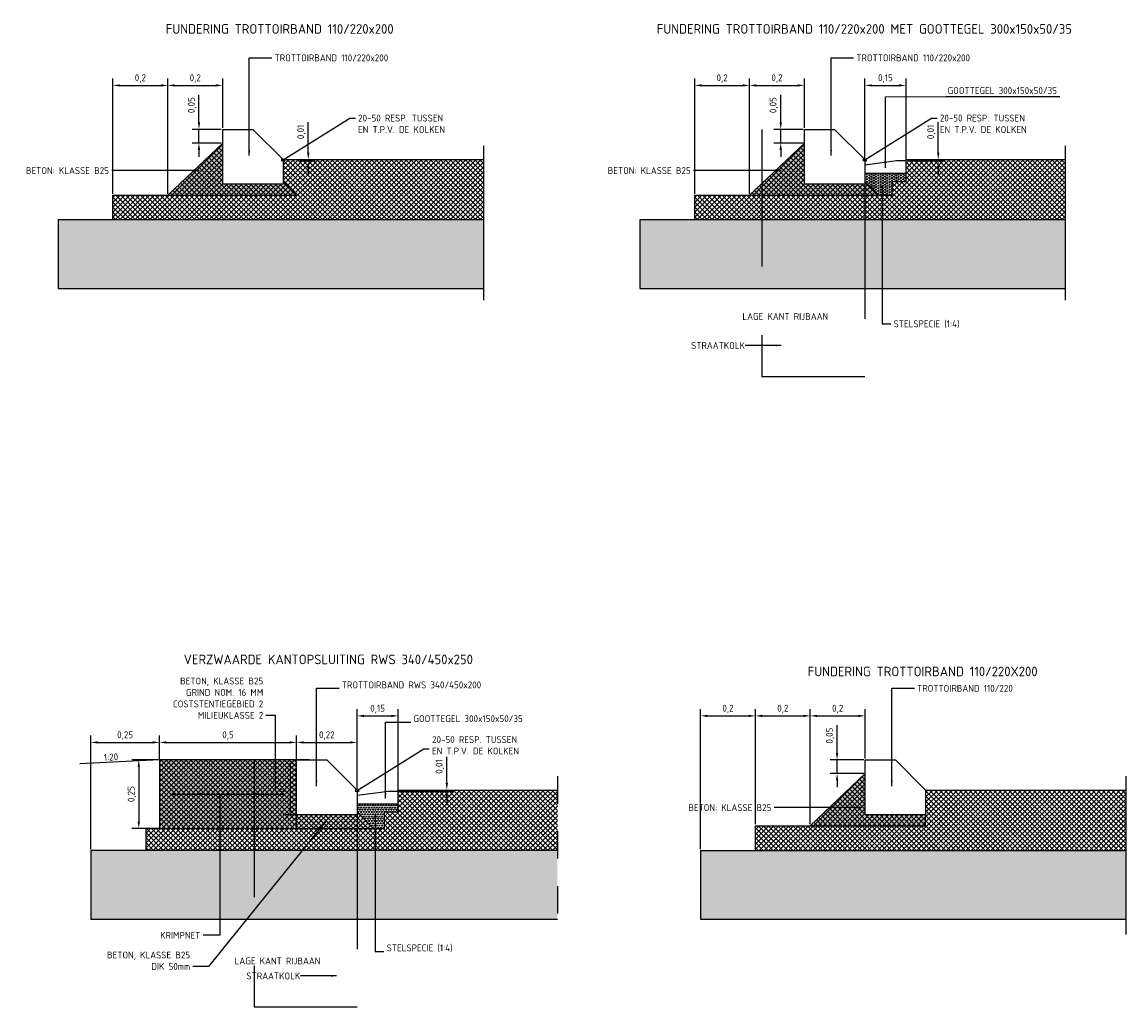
# Model space of a CAD drawing. Header units: metres. Extents: x 116.5 to 132.5, y 154.9 to 158.6.
# Tile 1 of 3: x 116.5 to 120.6, y 155 to 158.6. Entities that reach past the tile are written whole.
import ezdxf
from ezdxf.enums import TextEntityAlignment as Align

# ---------------------------------------------------------------- set-up
doc = ezdxf.new("R2010")
doc.units = ezdxf.units.M
doc.linetypes.add('PROFIEL', pattern=[3.9, 3, -0.3, 0.3, -0.3])
doc.linetypes.add('STIPPELFIJN', pattern=[0.375, 0.25, -0.125])
for name, color, linetype in [('PROVXREF', 7, 'Continuous'), ('WEG-NW-ARCERING18', 253, 'Continuous'), ('WEG-NW-DETAILS18', 7, 'Continuous'), ('WEG-NW-DETAILS35', 7, 'Continuous'), ('WEG-NW-DETAILS50', 7, 'Continuous'), ('WEG-NW-WERKGRENS', 10, 'PROFIEL'), ('WEG-XX-BEMATING25', 7, 'Continuous'), ('WEG-XX-BETOND', 7, 'Continuous'), ('WEG-XX-TEKST25', 7, 'Continuous')]:
    doc.layers.add(name, color=color, linetype=linetype)
doc.layers.add('X-XX-AL-T25', color=7, linetype='Continuous', lineweight=25)
doc.layers.add('X-XX-AL-T35', color=7, linetype='Continuous', lineweight=35)
doc.styles.add('DIMENSIE', font='provutr.shx')
doc.styles.add('NLCS-ISO', font='NLCS-ISO.ttf')
doc.styles.add('NLCS-ISO-ANNOTATIEF-T25', font='NLCS-ISO.ttf', dxfattribs={"height": 2.5})
doc.styles.add('NLCS-ISO-ANNOTATIEF-T35', font='NLCS-ISO.ttf', dxfattribs={"height": 3.5})
doc.dimstyles.new('NLCS-ISO', dxfattribs={"dimscale": 0.1, "dimtxt": 2.5, "dimasz": 2.5, "dimexe": 1.25, "dimexo": 0.25, "dimgap": 0.25, "dimtad": 1, "dimtxsty": 'NLCS-ISO', "dimcen": 2.5, "dimadec": 0, "dimazin": 0, "dimtfac": 1, "dimtmove": 0, "dimatfit": 3, "dimfxl": 0, "dimarcsym": 0})
doc.dimstyles.new('WVV10', dxfattribs={"dimscale": 0.02, "dimtxt": 1.25, "dimasz": 1, "dimexe": 0, "dimexo": 2, "dimgap": 0.5, "dimtad": 1, "dimzin": 0, "dimdsep": 46, "dimtxsty": 'DIMENSIE', "dimcen": 0, "dimdle": 1.25, "dimclrd": 256, "dimclre": 256, "dimclrt": 256, "dimaunit": 2, "dimadec": 0, "dimazin": 0, "dimtfac": 1, "dimtix": 1, "dimtmove": 2, "dimatfit": 3, "dimfxl": 0, "dimtolj": 1, "dimtzin": 0, "dimarcsym": 0})
pattern_1 = [(0, (119.59846, 149.1011123), (0.0015875, 0.003175), [0, -0.003175])]
pattern_2 = [(45, (109.06895, 12.309215), (-0.0089802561, 0.0089802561), []), (135, (109.06895, 12.309215), (-0.0089802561, -0.0089802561), [])]
pattern_3 = [(45, (123.639875, 150.468364), (-0.008980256, 0.008980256), []), (135, (123.639875, 150.468364), (-0.008980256, -0.008980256), [])]

# ---------------------------------------------------------------- blocks, each defined once
blk = doc.blocks.new('*D12')
at = {"color": 0, "lineweight": -2}
for p, q in [((119.876, 158.1299), (119.876, 158.2412)), ((119.7634, 158.1049), (119.901, 158.1049)), ((119.876, 158.0999), (119.876, 158.1049)), ((119.7634, 158.0999), (119.901, 158.0999)), ((119.876, 158.0749), (119.876, 158.0499))]:
    blk.add_line(p, q, dxfattribs=at)
at = {"color": 0}
for points in [[(119.8718, 158.1299), (119.8802, 158.1299), (119.876, 158.1049)], [(119.8718, 158.0749), (119.8802, 158.0749), (119.876, 158.0999)]]:
    blk.add_solid(points, dxfattribs=at)
at = {"layer": 'DEFPOINTS', "color": 0}
for p in [(119.7584, 158.1049, 2.2), (119.7584, 158.0999, 2.2), (119.876, 158.0999)]:
    blk.add_point(p, dxfattribs=at)
at = {"color": 0, "insert": (119.851, 158.2056), "char_height": 0.025, "attachment_point": 5, "rotation": 90, "style": 'NLCS-ISO'}
blk.add_mtext('0,01', dxfattribs=at)
blk = doc.blocks.new('*D13')
at = {"color": 0, "lineweight": -2}
for p, q in [((119.3019, 158.2399), (119.3019, 158.3412)), ((119.3834, 158.2149), (119.2769, 158.2149)), ((119.3019, 158.1649), (119.3019, 158.2149)), ((119.3834, 158.1649), (119.2769, 158.1649)), ((119.3019, 158.1399), (119.3019, 158.1149))]:
    blk.add_line(p, q, dxfattribs=at)
at = {"color": 0}
for points in [[(119.2978, 158.2399), (119.3061, 158.2399), (119.3019, 158.2149)], [(119.2978, 158.1399), (119.3061, 158.1399), (119.3019, 158.1649)]]:
    blk.add_solid(points, dxfattribs=at)
at = {"layer": 'DEFPOINTS', "color": 0}
for p in [(119.3019, 158.2149), (119.3884, 158.2149), (119.3884, 158.1649, 4.4)]:
    blk.add_point(p, dxfattribs=at)
at = {"color": 0, "insert": (119.2769, 158.3031), "char_height": 0.025, "attachment_point": 5, "rotation": 90, "style": 'NLCS-ISO'}
blk.add_mtext('0,05', dxfattribs=at)
blk = doc.blocks.new('*D14')
at = {"color": 0, "lineweight": -2}
for p, q in [((119.6084, 158.1049), (119.6084, 158.3999)), ((119.7584, 158.1049), (119.7584, 158.3999)), ((119.6334, 158.3749), (119.7334, 158.3749))]:
    blk.add_line(p, q, dxfattribs=at)
at = {"color": 0}
for points in [[(119.6334, 158.3791), (119.6334, 158.3708), (119.6084, 158.3749)], [(119.7334, 158.3791), (119.7334, 158.3708), (119.7584, 158.3749)]]:
    blk.add_solid(points, dxfattribs=at)
at = {"layer": 'DEFPOINTS', "color": 0}
for p in [(119.7584, 158.3749), (119.6084, 158.0999, 2.2), (119.7584, 158.0999, 2.2)]:
    blk.add_point(p, dxfattribs=at)
at = {"color": 0, "insert": (119.6834, 158.3999), "char_height": 0.025, "attachment_point": 5, "style": 'NLCS-ISO'}
blk.add_mtext('0,15', dxfattribs=at)
blk = doc.blocks.new('*D4')
at = {"color": 0, "lineweight": -2}
for p, q in [((118.9884, 157.9799), (118.9884, 158.3999)), ((119.1884, 157.9799), (119.1884, 158.3999)), ((119.0134, 158.3749), (119.1634, 158.3749))]:
    blk.add_line(p, q, dxfattribs=at)
at = {"color": 0}
for points in [[(119.0134, 158.3791), (119.0134, 158.3708), (118.9884, 158.3749)], [(119.1634, 158.3791), (119.1634, 158.3708), (119.1884, 158.3749)]]:
    blk.add_solid(points, dxfattribs=at)
at = {"layer": 'DEFPOINTS', "color": 0}
for p in [(119.1884, 158.3749), (118.9884, 157.9749), (119.1884, 157.9749)]:
    blk.add_point(p, dxfattribs=at)
at = {"color": 0, "insert": (119.0884, 158.3999), "char_height": 0.025, "attachment_point": 5, "style": 'NLCS-ISO'}
blk.add_mtext('0,2', dxfattribs=at)
blk = doc.blocks.new('*D5')
at = {"color": 0, "lineweight": -2}
for p, q in [((119.1884, 157.9799), (119.1884, 158.3999)), ((119.3884, 158.2199), (119.3884, 158.3999)), ((119.2134, 158.3749), (119.3634, 158.3749))]:
    blk.add_line(p, q, dxfattribs=at)
at = {"color": 0}
for points in [[(119.2134, 158.3791), (119.2134, 158.3708), (119.1884, 158.3749)], [(119.3634, 158.3791), (119.3634, 158.3708), (119.3884, 158.3749)]]:
    blk.add_solid(points, dxfattribs=at)
at = {"layer": 'DEFPOINTS', "color": 0}
for p in [(119.3884, 158.3749), (119.3884, 158.2149), (119.1884, 157.9749)]:
    blk.add_point(p, dxfattribs=at)
at = {"color": 0, "insert": (119.2884, 158.3999), "char_height": 0.025, "attachment_point": 5, "style": 'NLCS-ISO'}
blk.add_mtext('0,2', dxfattribs=at)
blk = doc.blocks.new('*D8')
at = {"color": 0, "lineweight": -2}
for p, q in [((117.5805, 158.1299), (117.5805, 158.2412)), ((117.5502, 158.1049), (117.6055, 158.1049)), ((117.5805, 158.0999), (117.5805, 158.1049)), ((117.5502, 158.0999), (117.6055, 158.0999)), ((117.5805, 158.0749), (117.5805, 158.0499))]:
    blk.add_line(p, q, dxfattribs=at)
at = {"color": 0}
for points in [[(117.5763, 158.1299), (117.5847, 158.1299), (117.5805, 158.1049)], [(117.5763, 158.0749), (117.5847, 158.0749), (117.5805, 158.0999)]]:
    blk.add_solid(points, dxfattribs=at)
at = {"layer": 'DEFPOINTS', "color": 0}
for p in [(117.5452, 158.1049, 2.2), (117.5452, 158.0999, 2.2), (117.5805, 158.0999)]:
    blk.add_point(p, dxfattribs=at)
at = {"color": 0, "insert": (117.5555, 158.2056), "char_height": 0.025, "attachment_point": 5, "rotation": 90, "style": 'NLCS-ISO'}
blk.add_mtext('0,01', dxfattribs=at)
blk = doc.blocks.new('*D9')
at = {"color": 0, "lineweight": -2}
for p, q in [((117.1822, 158.2399), (117.1822, 158.3412)), ((117.2637, 158.2149), (117.1572, 158.2149)), ((117.1822, 158.1649), (117.1822, 158.2149)), ((117.2637, 158.1649), (117.1572, 158.1649)), ((117.1822, 158.1399), (117.1822, 158.1149))]:
    blk.add_line(p, q, dxfattribs=at)
at = {"color": 0}
for points in [[(117.1781, 158.2399), (117.1864, 158.2399), (117.1822, 158.2149)], [(117.1781, 158.1399), (117.1864, 158.1399), (117.1822, 158.1649)]]:
    blk.add_solid(points, dxfattribs=at)
at = {"layer": 'DEFPOINTS', "color": 0}
for p in [(117.1822, 158.2149), (117.2687, 158.2149), (117.2687, 158.1649, 4.4)]:
    blk.add_point(p, dxfattribs=at)
at = {"color": 0, "insert": (117.1572, 158.3031), "char_height": 0.025, "attachment_point": 5, "rotation": 90, "style": 'NLCS-ISO'}
blk.add_mtext('0,05', dxfattribs=at)
blk = doc.blocks.new('*D10')
at = {"color": 0, "lineweight": -2}
for p, q in [((116.8687, 157.9799), (116.8687, 158.3999)), ((117.0687, 157.9799), (117.0687, 158.3999)), ((116.8937, 158.3749), (117.0437, 158.3749))]:
    blk.add_line(p, q, dxfattribs=at)
at = {"color": 0}
for points in [[(116.8937, 158.3791), (116.8937, 158.3708), (116.8687, 158.3749)], [(117.0437, 158.3791), (117.0437, 158.3708), (117.0687, 158.3749)]]:
    blk.add_solid(points, dxfattribs=at)
at = {"layer": 'DEFPOINTS', "color": 0}
for p in [(117.0687, 158.3749), (116.8687, 157.9749), (117.0687, 157.9749)]:
    blk.add_point(p, dxfattribs=at)
at = {"color": 0, "insert": (116.9687, 158.3999), "char_height": 0.025, "attachment_point": 5, "style": 'NLCS-ISO'}
blk.add_mtext('0,2', dxfattribs=at)
blk = doc.blocks.new('*D11')
at = {"color": 0, "lineweight": -2}
for p, q in [((117.0687, 157.9799), (117.0687, 158.3999)), ((117.2687, 158.2199), (117.2687, 158.3999)), ((117.0937, 158.3749), (117.2437, 158.3749))]:
    blk.add_line(p, q, dxfattribs=at)
at = {"color": 0}
for points in [[(117.0937, 158.3791), (117.0937, 158.3708), (117.0687, 158.3749)], [(117.2437, 158.3791), (117.2437, 158.3708), (117.2687, 158.3749)]]:
    blk.add_solid(points, dxfattribs=at)
at = {"layer": 'DEFPOINTS', "color": 0}
for p in [(117.2687, 158.3749), (117.2687, 158.2149), (117.0687, 157.9749)]:
    blk.add_point(p, dxfattribs=at)
at = {"color": 0, "insert": (117.1687, 158.3999), "char_height": 0.025, "attachment_point": 5, "style": 'NLCS-ISO'}
blk.add_mtext('0,2', dxfattribs=at)
blk = doc.blocks.new('*D17')
at = {"color": 0, "lineweight": -2}
for p, q in [((118.0853, 155.8336), (118.0853, 155.9298)), ((117.9132, 155.8086), (118.1103, 155.8086)), ((117.9132, 155.8036), (118.1103, 155.8036)), ((118.0853, 155.8036), (118.0853, 155.8086)), ((118.0853, 155.7786), (118.0853, 155.7536))]:
    blk.add_line(p, q, dxfattribs=at)
at = {"color": 0}
for points in [[(118.0812, 155.8336), (118.0895, 155.8336), (118.0853, 155.8086)], [(118.0812, 155.7786), (118.0895, 155.7786), (118.0853, 155.8036)]]:
    blk.add_solid(points, dxfattribs=at)
at = {"layer": 'DEFPOINTS', "color": 0}
for p in [(117.9082, 155.8086, 2.2), (117.9082, 155.8036, 2.2), (118.0853, 155.8036)]:
    blk.add_point(p, dxfattribs=at)
at = {"color": 0, "insert": (118.0603, 155.8942), "char_height": 0.025, "attachment_point": 5, "rotation": 90, "style": 'NLCS-ISO'}
blk.add_mtext('0,01', dxfattribs=at)
blk = doc.blocks.new('*D18')
at = {"color": 0, "lineweight": -2}
for p, q in [((117.7582, 155.8086), (117.7582, 156.1036)), ((117.9082, 155.8086), (117.9082, 156.1036)), ((117.7832, 156.0786), (117.8832, 156.0786))]:
    blk.add_line(p, q, dxfattribs=at)
at = {"color": 0}
for points in [[(117.7832, 156.0827), (117.7832, 156.0744), (117.7582, 156.0786)], [(117.8832, 156.0827), (117.8832, 156.0744), (117.9082, 156.0786)]]:
    blk.add_solid(points, dxfattribs=at)
at = {"layer": 'DEFPOINTS', "color": 0}
for p in [(117.9082, 156.0786), (117.7582, 155.8036, 2.2), (117.9082, 155.8036, 2.2)]:
    blk.add_point(p, dxfattribs=at)
at = {"color": 0, "insert": (117.8332, 156.1036), "char_height": 0.025, "attachment_point": 5, "style": 'NLCS-ISO'}
blk.add_mtext('0,15', dxfattribs=at)
blk = doc.blocks.new('*D19')
at = {"color": 0, "lineweight": -2}
for p, q in [((117.0332, 155.9186), (116.938, 155.9186)), ((116.963, 155.8936), (116.963, 155.6936)), ((117.0332, 155.6686), (116.938, 155.6686))]:
    blk.add_line(p, q, dxfattribs=at)
at = {"color": 0}
for points in [[(116.9589, 155.8936), (116.9672, 155.8936), (116.963, 155.9186)], [(116.9589, 155.6936), (116.9672, 155.6936), (116.963, 155.6686)]]:
    blk.add_solid(points, dxfattribs=at)
at = {"layer": 'DEFPOINTS', "color": 0}
for p in [(117.0382, 155.9186, 2.2), (116.963, 155.6686), (117.0382, 155.6686, 4.4)]:
    blk.add_point(p, dxfattribs=at)
at = {"color": 0, "insert": (116.938, 155.7936), "char_height": 0.025, "attachment_point": 5, "rotation": 90, "style": 'NLCS-ISO'}
blk.add_mtext('0,25', dxfattribs=at)
blk = doc.blocks.new('*D15')
at = {"color": 0, "lineweight": -2}
for p, q in [((117.0382, 155.9223), (117.0382, 156.0069)), ((117.0632, 155.9819), (117.5132, 155.9819)), ((117.5382, 155.9236), (117.5382, 156.0069))]:
    blk.add_line(p, q, dxfattribs=at)
at = {"color": 0}
for points in [[(117.0632, 155.9861), (117.0632, 155.9778), (117.0382, 155.9819)], [(117.5132, 155.9861), (117.5132, 155.9778), (117.5382, 155.9819)]]:
    blk.add_solid(points, dxfattribs=at)
at = {"layer": 'DEFPOINTS', "color": 0}
for p in [(117.5382, 155.9819), (117.0382, 155.9173, 2.2), (117.5382, 155.9186, 2.2)]:
    blk.add_point(p, dxfattribs=at)
at = {"color": 0, "insert": (117.2882, 156.0069), "char_height": 0.025, "attachment_point": 5, "style": 'NLCS-ISO'}
blk.add_mtext('0,5', dxfattribs=at)
blk = doc.blocks.new('*D16')
at = {"color": 0, "lineweight": -2}
for p, q in [((116.7882, 155.5936), (116.7882, 156.0069)), ((116.8132, 155.9819), (117.0132, 155.9819)), ((117.0382, 155.9223), (117.0382, 156.0069))]:
    blk.add_line(p, q, dxfattribs=at)
at = {"color": 0}
for points in [[(116.8132, 155.9861), (116.8132, 155.9778), (116.7882, 155.9819)], [(117.0132, 155.9861), (117.0132, 155.9778), (117.0382, 155.9819)]]:
    blk.add_solid(points, dxfattribs=at)
at = {"layer": 'DEFPOINTS', "color": 0}
for p in [(117.0382, 155.9819), (117.0382, 155.9173, 2.2), (116.7882, 155.5886, 2.2)]:
    blk.add_point(p, dxfattribs=at)
at = {"color": 0, "insert": (116.9132, 156.0069), "char_height": 0.025, "attachment_point": 5, "style": 'NLCS-ISO'}
blk.add_mtext('0,25', dxfattribs=at)
blk = doc.blocks.new('*D20')
at = {"color": 0, "lineweight": -2}
for p, q in [((117.5382, 155.9223), (117.5382, 156.0069)), ((117.5632, 155.9819), (117.7332, 155.9819)), ((117.7582, 155.8136), (117.7582, 156.0069))]:
    blk.add_line(p, q, dxfattribs=at)
at = {"color": 0}
for points in [[(117.5632, 155.9861), (117.5632, 155.9778), (117.5382, 155.9819)], [(117.7332, 155.9861), (117.7332, 155.9778), (117.7582, 155.9819)]]:
    blk.add_solid(points, dxfattribs=at)
at = {"layer": 'DEFPOINTS', "color": 0}
for p in [(117.7582, 155.9819), (117.5382, 155.9173, 2.2), (117.7582, 155.8086, 2.2)]:
    blk.add_point(p, dxfattribs=at)
at = {"color": 0, "insert": (117.6482, 156.0069), "char_height": 0.025, "attachment_point": 5, "style": 'NLCS-ISO'}
blk.add_mtext('0,22', dxfattribs=at)
blk = doc.blocks.new('*D21')
at = {"color": 0, "lineweight": -2}
for p, q in [((117.5842, 155.9186), (117.4891, 155.9186)), ((117.5141, 155.8936), (117.5141, 155.7436)), ((117.5842, 155.7186), (117.4891, 155.7186))]:
    blk.add_line(p, q, dxfattribs=at)
at = {"color": 0}
for points in [[(117.5099, 155.8936), (117.5183, 155.8936), (117.5141, 155.9186)], [(117.5099, 155.7436), (117.5183, 155.7436), (117.5141, 155.7186)]]:
    blk.add_solid(points, dxfattribs=at)
at = {"layer": 'DEFPOINTS', "color": 0}
for p in [(117.5892, 155.9186, 2.64), (117.5141, 155.7186), (117.5892, 155.7186, 4.4)]:
    blk.add_point(p, dxfattribs=at)
at = {"color": 0, "insert": (117.4891, 155.8186), "char_height": 0.025, "attachment_point": 5, "rotation": 90, "style": 'NLCS-ISO'}
blk.add_mtext('0,2', dxfattribs=at)
blk = doc.blocks.new('*D22')
at = {"color": 0, "lineweight": -2}
for p, q in [((119.5073, 155.9436), (119.5073, 156.0448)), ((119.6047, 155.9186), (119.4823, 155.9186)), ((119.5073, 155.8686), (119.5073, 155.9186)), ((119.6047, 155.8686), (119.4823, 155.8686)), ((119.5073, 155.8436), (119.5073, 155.8186))]:
    blk.add_line(p, q, dxfattribs=at)
at = {"color": 0}
for points in [[(119.5031, 155.9436), (119.5115, 155.9436), (119.5073, 155.9186)], [(119.5031, 155.8436), (119.5115, 155.8436), (119.5073, 155.8686)]]:
    blk.add_solid(points, dxfattribs=at)
at = {"layer": 'DEFPOINTS', "color": 0}
for p in [(119.5073, 155.9186), (119.6097, 155.9186), (119.6097, 155.8686)]:
    blk.add_point(p, dxfattribs=at)
at = {"color": 0, "insert": (119.4823, 156.0067), "char_height": 0.025, "attachment_point": 5, "rotation": 90, "style": 'NLCS-ISO'}
blk.add_mtext('0,05', dxfattribs=at)
blk = doc.blocks.new('*D23')
at = {"color": 0, "lineweight": -2}
for p, q in [((119.4097, 155.6836), (119.4097, 156.1036)), ((119.6097, 155.9236), (119.6097, 156.1036)), ((119.4347, 156.0786), (119.5847, 156.0786))]:
    blk.add_line(p, q, dxfattribs=at)
at = {"color": 0}
for points in [[(119.4347, 156.0827), (119.4347, 156.0744), (119.4097, 156.0786)], [(119.5847, 156.0827), (119.5847, 156.0744), (119.6097, 156.0786)]]:
    blk.add_solid(points, dxfattribs=at)
at = {"layer": 'DEFPOINTS', "color": 0}
for p in [(119.6097, 156.0786), (119.6097, 155.9186), (119.4097, 155.6786, 4.4)]:
    blk.add_point(p, dxfattribs=at)
at = {"color": 0, "insert": (119.5097, 156.1036), "char_height": 0.025, "attachment_point": 5, "style": 'NLCS-ISO'}
blk.add_mtext('0,2', dxfattribs=at)
blk = doc.blocks.new('*D24')
at = {"color": 0, "lineweight": -2}
for p, q in [((119.2097, 155.6836), (119.2097, 156.1036)), ((119.4097, 155.6836), (119.4097, 156.1036)), ((119.2347, 156.0786), (119.3847, 156.0786))]:
    blk.add_line(p, q, dxfattribs=at)
at = {"color": 0}
for points in [[(119.2347, 156.0827), (119.2347, 156.0744), (119.2097, 156.0786)], [(119.3847, 156.0827), (119.3847, 156.0744), (119.4097, 156.0786)]]:
    blk.add_solid(points, dxfattribs=at)
at = {"layer": 'DEFPOINTS', "color": 0}
for p in [(119.4097, 156.0786), (119.2097, 155.6786, 4.4), (119.4097, 155.6786, 4.4)]:
    blk.add_point(p, dxfattribs=at)
at = {"color": 0, "insert": (119.3097, 156.1036), "char_height": 0.025, "attachment_point": 5, "style": 'NLCS-ISO'}
blk.add_mtext('0,2', dxfattribs=at)
blk = doc.blocks.new('*D25')
at = {"color": 0, "lineweight": -2}
for p, q in [((119.0097, 155.5936), (119.0097, 156.1036)), ((119.2097, 155.6836), (119.2097, 156.1036)), ((119.0347, 156.0786), (119.1847, 156.0786))]:
    blk.add_line(p, q, dxfattribs=at)
at = {"color": 0}
for points in [[(119.0347, 156.0827), (119.0347, 156.0744), (119.0097, 156.0786)], [(119.1847, 156.0827), (119.1847, 156.0744), (119.2097, 156.0786)]]:
    blk.add_solid(points, dxfattribs=at)
at = {"layer": 'DEFPOINTS', "color": 0}
for p in [(119.2097, 156.0786), (119.2097, 155.6786, 4.4), (119.0097, 155.5886)]:
    blk.add_point(p, dxfattribs=at)
at = {"color": 0, "insert": (119.1097, 156.1036), "char_height": 0.025, "attachment_point": 5, "style": 'NLCS-ISO'}
blk.add_mtext('0,2', dxfattribs=at)

msp = doc.modelspace()

# ---------------------------------------------------------------- hatches: boundary and pattern name
at = {"layer": 'WEG-NW-ARCERING18'}
h = msp.add_hatch(dxfattribs=at)
h.set_pattern_fill('DOTS', color=256, scale=0.002, style=0)
h.set_pattern_definition([(270, (118.862714, 159.8623625), (0.003175, -0.0015875), [0, -0.003175])])
h.paths.add_polyline_path([(117.0687, 157.9749), (117.2687, 158.1649), (117.2687, 158.0149), (117.4887, 158.0149), (117.4887, 158.0249), (117.5387, 157.9749)])
h = msp.add_hatch(dxfattribs=at)
h.set_pattern_fill('ANSI37', color=256, scale=0.004, style=0)
h.set_pattern_definition([(315, (118.862714, 159.862363), (0.008980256, 0.008980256), []), (45, (118.862714, 159.862363), (-0.008980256, 0.008980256), [])])
h.paths.add_polyline_path([(117.0687, 157.9749), (117.2687, 158.1649), (117.2687, 158.0149), (117.4887, 158.0149), (117.4887, 158.0249), (117.5387, 157.9749)])
h = msp.add_hatch(dxfattribs=at)
h.set_pattern_fill('DOTS', color=256, scale=0.002, style=0)
h.set_pattern_definition([(270, (120.982396, 159.8623625), (0.003175, -0.0015875), [0, -0.003175])])
h.paths.add_polyline_path([(119.1884, 157.9749), (119.3884, 158.1649), (119.3884, 158.0149), (119.6084, 158.0149), (119.6084, 158.0249), (119.6584, 157.9749)])
h = msp.add_hatch(dxfattribs=at)
h.set_pattern_fill('ANSI37', color=256, scale=0.004, style=0)
h.set_pattern_definition([(315, (120.982396, 159.862363), (0.008980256, 0.008980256), []), (45, (120.982396, 159.862363), (-0.008980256, 0.008980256), [])])
h.paths.add_polyline_path([(119.1884, 157.9749), (119.3884, 158.1649), (119.3884, 158.0149), (119.6084, 158.0149), (119.6084, 158.0249), (119.6584, 157.9749)])
h = msp.add_hatch(dxfattribs=at)
h.set_pattern_fill('ANSI37', color=256, scale=0.004, style=0)
h.set_pattern_definition([(315, (118.862714, 159.924995), (0.008980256, 0.008980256), []), (45, (118.862714, 159.924995), (-0.008980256, 0.008980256), [])])
h.paths.add_polyline_path([(117.1137, 157.8849), (117.1137, 157.9749), (116.8687, 157.9749), (116.8687, 157.8849)])
h.paths.add_polyline_path([(117.4887, 157.8849), (117.4887, 157.9749), (117.2875, 157.9749), (117.1137, 157.9749), (117.1137, 157.8849)])
h.paths.add_polyline_path([(118.2187, 157.8849), (118.2187, 158.1049), (117.6387, 158.1049), (117.5947, 158.1049), (117.491, 158.1049), (117.4887, 158.036), (117.4887, 158.0249), (117.5387, 157.9749), (117.4887, 157.9749), (117.4887, 157.8849)])
h = msp.add_hatch(dxfattribs=at)
h.set_pattern_fill('ANSI37', color=256, scale=0.004, style=0)
h.set_pattern_definition([(315, (120.982396, 159.924995), (0.008980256, 0.008980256), []), (45, (120.982396, 159.924995), (-0.008980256, 0.008980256), [])])
h.paths.add_polyline_path([(119.2334, 157.8849), (119.2334, 157.9749), (118.9884, 157.9749), (118.9884, 157.8849)])
h.paths.add_polyline_path([(119.6084, 157.8849), (119.6084, 157.9749), (119.4072, 157.9749), (119.2334, 157.9749), (119.2334, 157.8849)])
h.paths.add_polyline_path([(120.3384, 157.8849), (120.3384, 158.1049), (119.7584, 158.1049), (119.7584, 158.0549), (119.7584, 158.0249), (119.7084, 158.0249), (119.7084, 157.9749), (119.6584, 157.9749), (119.6084, 157.9749), (119.6084, 157.8849)])
h = msp.add_hatch(dxfattribs=at)
h.set_pattern_fill('TRIANG', color=256, scale=0.001, style=0)
h.set_pattern_definition([(330, (120.982396, 159.8623625), (0.00824889, 0.004762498), [0.0047625, -0.0047625]), (30, (120.982396, 159.8623625), (1e-09, 0.009524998), [0.0047625, -0.0047625]), (270, (120.986521, 159.864744), (0.00824889, -0.0047625), [0.0047625, -0.0047625])])
h.paths.add_polyline_path([(119.7584, 158.0549), (119.6084, 158.0549), (119.6084, 158.0249), (119.6584, 157.9749), (119.7056, 157.9749), (119.7084, 157.9749), (119.7084, 158.0249), (119.7584, 158.0249)])
h = msp.add_hatch(dxfattribs=at)
h.set_pattern_fill('HEX', color=256, scale=0.002, style=0)
h.set_pattern_definition([(270, (118.862714, 159.924995), (0.01099852, -4e-18), [0.00635, -0.0127]), (30, (118.862714, 159.924995), (-0.00549926, 0.009524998), [0.00635, -0.0127]), (330, (118.862714, 159.918645), (0.00549926, 0.009524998), [0.00635, -0.0127])])
h.paths.add_polyline_path([(117.1137, 157.6349), (117.1137, 157.8849), (116.6687, 157.8849), (116.6687, 157.6349)])
h.paths.add_polyline_path([(117.4887, 157.6349), (117.4887, 157.8849), (117.1137, 157.8849), (117.1137, 157.6349)])
h.paths.add_polyline_path([(118.2187, 157.6349), (118.2187, 157.8849), (117.4887, 157.8849), (117.4887, 157.6349)])
h = msp.add_hatch(dxfattribs=at)
h.set_pattern_fill('HEX', color=256, scale=0.002, style=0)
h.set_pattern_definition([(270, (120.982396, 159.924995), (0.01099852, -4e-18), [0.00635, -0.0127]), (30, (120.982396, 159.924995), (-0.00549926, 0.009524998), [0.00635, -0.0127]), (330, (120.982396, 159.918645), (0.00549926, 0.009524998), [0.00635, -0.0127])])
h.paths.add_polyline_path([(119.2334, 157.6349), (119.2334, 157.8849), (118.7884, 157.8849), (118.7884, 157.6349)])
h.paths.add_polyline_path([(119.6084, 157.6349), (119.6084, 157.8849), (119.2334, 157.8849), (119.2334, 157.6349)])
h.paths.add_polyline_path([(120.3384, 157.6349), (120.3384, 157.8849), (119.6084, 157.8849), (119.6084, 157.6349)])
h = msp.add_hatch(dxfattribs=at)
h.set_pattern_fill('DOTS', color=256, scale=0.002, style=0)
h.set_pattern_definition(pattern_1)
h.paths.add_polyline_path([(117.0382, 155.9186), (117.0382, 155.6686), (117.5382, 155.6686), (117.5382, 155.9186)])
h.paths.add_polyline_path([(117.3907, 155.7936, -1), (117.3857, 155.7936, -1)], flags=16)
h.paths.add_polyline_path([(117.2907, 155.7936, -1), (117.2857, 155.7936, -1)], flags=16)
h.paths.add_polyline_path([(117.1907, 155.7936, -1), (117.1857, 155.7936, -1)], flags=16)
h.paths.add_polyline_path([(117.0907, 155.7936, -1), (117.0857, 155.7936, -1)], flags=16)
h = msp.add_hatch(dxfattribs=at)
h.set_pattern_fill('ANSI37', color=256, scale=0.004, style=0)
h.set_pattern_definition([(45, (112.653996, 11.972642), (-0.0089802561, 0.0089802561), []), (135, (112.653996, 11.972642), (-0.0089802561, -0.0089802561), [])])
h.paths.add_polyline_path([(117.5382, 155.9186), (117.3832, 155.9186), (117.3832, 155.6686), (117.5382, 155.6686)])
h.paths.add_polyline_path([(117.4907, 155.7936, -1), (117.4857, 155.7936, -1)], flags=16)
h.paths.add_polyline_path([(117.3907, 155.7936, -1), (117.3857, 155.7936, -1)], flags=16)
h.paths.add_polyline_path([(117.3832, 155.9186), (117.0382, 155.9186), (117.0382, 155.6686), (117.3832, 155.6686)])
h.paths.add_polyline_path([(117.2907, 155.7936, -1), (117.2857, 155.7936, -1)], flags=16)
h.paths.add_polyline_path([(117.1907, 155.7936, -1), (117.1857, 155.7936, -1)], flags=16)
h.paths.add_polyline_path([(117.0907, 155.7936, -1), (117.0857, 155.7936, -1)], flags=16)
h = msp.add_hatch(dxfattribs=at)
h.set_pattern_fill('ANSI37', color=256, scale=0.004, style=0)
h.set_pattern_definition(pattern_3)
h.paths.add_polyline_path([(119.8297, 155.7186), (119.6097, 155.7186), (119.6097, 155.8686), (119.4097, 155.6786), (119.8297, 155.6786)])
h = msp.add_hatch(dxfattribs=at)
h.set_pattern_fill('DOTS', color=256, scale=0.002, style=0)
h.set_pattern_definition([(0, (123.6398746, 150.4683637), (0.0015875, 0.003175), [0, -0.003175])])
h.paths.add_polyline_path([(119.8297, 155.7186), (119.6097, 155.7186), (119.6097, 155.8686), (119.4097, 155.6786), (119.8297, 155.6786)])
h = msp.add_hatch(dxfattribs=at)
h.set_pattern_fill('ANSI37', color=256, scale=0.004, style=0)
h.set_pattern_definition(pattern_2)
h.paths.add_polyline_path([(117.3832, 155.6686), (117.0382, 155.6686), (116.9882, 155.6686), (116.9882, 155.5886), (117.3832, 155.5886)])
h.paths.add_polyline_path([(117.7582, 155.6686), (117.5382, 155.6686), (117.3832, 155.6686), (117.3832, 155.5886), (117.7582, 155.5886)])
h.paths.add_polyline_path([(118.4882, 155.8086), (117.9082, 155.8086), (117.9082, 155.7586), (117.9082, 155.7286), (117.8582, 155.7286), (117.8582, 155.6686), (117.7582, 155.6686), (117.7582, 155.5886), (118.4882, 155.5886)])
h = msp.add_hatch(dxfattribs=at)
h.set_pattern_fill('ANSI37', color=256, scale=0.004, style=0)
h.set_pattern_definition(pattern_3)
h.paths.add_polyline_path([(120.5597, 155.8086), (119.8297, 155.8086), (119.8297, 155.7186), (119.8297, 155.6786), (119.2097, 155.6786), (119.2097, 155.5886), (120.5597, 155.5886)])
h = msp.add_hatch(dxfattribs=at)
h.set_pattern_fill('DOTS', color=256, scale=0.002, style=0)
h.set_pattern_definition(pattern_1)
h.paths.add_polyline_path([(117.7582, 155.7286), (117.7582, 155.7186), (117.7582, 155.6686), (117.8182, 155.6686)])
h.paths.add_polyline_path([(117.7582, 155.7186), (117.5382, 155.7186), (117.5382, 155.6686), (117.7582, 155.6686)])
h = msp.add_hatch(dxfattribs=at)
h.set_pattern_fill('ANSI37', color=256, scale=0.004, style=0)
h.set_pattern_definition(pattern_2)
h.paths.add_polyline_path([(117.7582, 155.7186), (117.5382, 155.7186), (117.5382, 155.6686), (117.7582, 155.6686)])
h.paths.add_polyline_path([(117.7582, 155.7286), (117.7582, 155.7186), (117.7582, 155.6686), (117.8182, 155.6686)])
h = msp.add_hatch(dxfattribs=at)
h.set_pattern_fill('TRIANG', color=256, scale=0.001, style=0)
h.set_pattern_definition([(60, (112.653996, 11.972642), (-0.0047624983, 0.008248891), [0.0047625, -0.0047625]), (120, (112.653996, 11.972642), (-0.0095249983, 1e-09), [0.0047625, -0.0047625]), (360, (112.651615, 11.976766), (0.0047625, 0.00824889), [0.0047625, -0.0047625])])
h.paths.add_polyline_path([(117.9082, 155.7586), (117.7582, 155.7586), (117.7582, 155.7286), (117.8182, 155.6686), (117.8582, 155.6686), (117.8582, 155.7286), (117.9082, 155.7286)])
h = msp.add_hatch(dxfattribs=at)
h.set_pattern_fill('HEX', color=256, scale=0.002, style=0)
h.set_pattern_definition([(360, (109.06895, 12.309215), (5e-18, 0.01099852), [0.00635, -0.0127]), (120, (109.06895, 12.309215), (-0.0095249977, -0.00549926), [0.00635, -0.0127]), (60, (109.0753, 12.309215), (-0.0095249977, 0.00549926), [0.00635, -0.0127])])
h.paths.add_polyline_path([(117.3832, 155.5886), (116.7882, 155.5886), (116.7882, 155.3386), (117.3832, 155.3386)])
h.paths.add_polyline_path([(117.7582, 155.5886), (117.3832, 155.5886), (117.3832, 155.3386), (117.7582, 155.3386)])
h.paths.add_polyline_path([(118.4882, 155.5886), (117.7582, 155.5886), (117.7582, 155.3386), (118.4882, 155.3386)])
h = msp.add_hatch(dxfattribs=at)
h.set_pattern_fill('HEX', color=256, scale=0.002, style=0)
h.set_pattern_definition([(270, (121.203679, 156.421591), (0.01099852, -4e-18), [0.00635, -0.0127]), (30, (121.203679, 156.421591), (-0.00549926, 0.009525), [0.00635, -0.0127]), (330, (121.203679, 156.415241), (0.00549926, 0.009525), [0.00635, -0.0127])])
h.paths.add_polyline_path([(119.4547, 155.3386), (119.4547, 155.5886), (119.0097, 155.5886), (119.0097, 155.3386)])
h.paths.add_polyline_path([(119.8297, 155.3386), (119.8297, 155.5886), (119.4547, 155.5886), (119.4547, 155.3386)])
h.paths.add_polyline_path([(120.5597, 155.3386), (120.5597, 155.5886), (119.8297, 155.5886), (119.8297, 155.3386)])

# ---------------------------------------------------------------- linework, layer by layer
at = {"layer": 'PROVXREF', "flags": 128}
for points in [[(117.0907, 155.7936, -1), (117.0857, 155.7936, -1)], [(117.1907, 155.7936, -1), (117.1857, 155.7936, -1)], [(117.2907, 155.7936, -1), (117.2857, 155.7936, -1)], [(117.3907, 155.7936, -1), (117.3857, 155.7936, -1)], [(117.4907, 155.7936, -1), (117.4857, 155.7936, -1)]]:
    msp.add_lwpolyline(points, format="xyb", close=True, dxfattribs=at)
at = {"layer": 'WEG-NW-ARCERING18'}
for points in [[(117.4966, 158.1049), (117.4818, 158.1049)], [(119.6163, 158.1049), (119.6015, 158.1049)], [(117.4966, 158.0999), (117.4818, 158.0999)], [(119.6163, 158.0999), (119.6015, 158.0999)], [(117.7661, 155.8086), (117.7513, 155.8086)], [(117.7661, 155.8036), (117.7513, 155.8036)]]:
    msp.add_lwpolyline(points, dxfattribs=at)
at = {"layer": 'WEG-NW-DETAILS18', "linetype": 'STIPPELFIJN', "ltscale": 2}
for p, q in [((119.2334, 158.2149), (119.2334, 157.3149)), ((119.6084, 158.0249), (119.6084, 157.3149)), ((119.2334, 157.3149), (119.6084, 157.3149)), ((117.3832, 155.9186), (117.3832, 155.0186)), ((117.7582, 155.7286), (117.7582, 155.0186)), ((117.3832, 155.0186), (117.7582, 155.0186))]:
    msp.add_line(p, q, dxfattribs=at)
at = {"layer": 'WEG-NW-DETAILS35'}
for p, q in [((117.0687, 157.9749), (117.2687, 158.1649, 4.4)), ((119.1884, 157.9749), (119.3884, 158.1649, 4.4)), ((117.4887, 158.0249), (117.5387, 157.9749)), ((119.6084, 158.0249), (119.6584, 157.9749)), ((119.7084, 157.9749), (119.7084, 158.0249)), ((119.7084, 158.0249), (119.7584, 158.0249)), ((119.7584, 158.0249), (119.7584, 158.0549)), ((117.2875, 157.9749), (117.5387, 157.9749)), ((119.4072, 157.9749), (119.6584, 157.9749)), ((119.6584, 157.9749), (119.7084, 157.9749)), ((119.4097, 155.6786), (119.6097, 155.8686)), ((117.0882, 155.7936, 2.2), (117.4882, 155.7936)), ((117.8582, 155.6686), (117.8582, 155.7286)), ((117.8582, 155.7286), (117.9082, 155.7286)), ((117.9082, 155.7286), (117.9082, 155.7586)), ((116.9882, 155.6686), (116.9882, 155.5886)), ((117.0382, 155.6686), (116.9882, 155.6686)), ((117.5382, 155.6686), (117.8582, 155.6686)), ((119.0097, 155.5886), (119.0097, 155.3386)), ((119.0097, 155.5886), (120.5597, 155.5886)), ((119.0097, 155.3386), (120.5597, 155.3386))]:
    msp.add_line(p, q, dxfattribs=at)
for points in [[(116.8687, 157.8849), (116.8687, 157.9749), (117.3175, 157.9749)], [(118.9884, 157.8849), (118.9884, 157.9749), (119.4372, 157.9749)], [(118.2187, 157.8849), (116.6687, 157.8849), (116.6687, 157.6349), (118.2187, 157.6349)], [(120.3384, 157.8849), (118.7884, 157.8849), (118.7884, 157.6349), (120.3384, 157.6349)], [(119.8297, 155.8086), (120.5597, 155.8086)], [(119.2097, 155.5886), (119.2097, 155.6786), (119.8297, 155.6786), (119.8297, 155.7186)], [(118.4882, 155.5886), (116.7882, 155.5886), (116.7882, 155.3386), (118.4882, 155.3386)]]:
    msp.add_lwpolyline(points, dxfattribs=at)
at = {"layer": 'WEG-NW-DETAILS35', "const_width": 0.005, "flags": 128}
for points, elevation in [([(117.0857, 155.7936, 1), (117.0907, 155.7936, 1)], 2.2), ([(117.1857, 155.7936, 1), (117.1907, 155.7936, 1)], 1.65), ([(117.2857, 155.7936, 1), (117.2907, 155.7936, 1)], 1.1), ([(117.2857, 155.7936, 1), (117.2907, 155.7936, 1)], 1.1), ([(117.3857, 155.7936, 1), (117.3907, 155.7936, 1)], 0.55), ([(117.3857, 155.7936, 1), (117.3907, 155.7936, 1)], 0.55)]:
    msp.add_lwpolyline(points, format="xyb", close=True, dxfattribs=dict(at, elevation=elevation))
msp.add_lwpolyline([(117.4857, 155.7936, 1), (117.4907, 155.7936, 1)], format="xyb", close=True, dxfattribs=at)
at = {"layer": 'WEG-NW-DETAILS50'}
for p, q in [((117.0382, 155.9186), (116.7477, 155.904)), ((117.9082, 155.7586), (117.9082, 155.8086)), ((117.7582, 155.7286), (117.8182, 155.6686))]:
    msp.add_line(p, q, dxfattribs=at)
at = {"layer": 'WEG-NW-DETAILS50', "flags": 128}
msp.add_lwpolyline([(117.9082, 155.8086), (118.4882, 155.8086)], dxfattribs=at)
at = {"layer": 'WEG-NW-WERKGRENS'}
for p, q in [((118.2187, 158.1549), (118.2187, 157.5933)), ((120.3384, 158.1549), (120.3384, 157.5933)), ((120.5597, 155.8586), (120.5597, 155.2821))]:
    msp.add_line(p, q, dxfattribs=at)
at = {"layer": 'WEG-NW-WERKGRENS', "ltscale": 0.02}
msp.add_line((118.4882, 155.8586), (118.4882, 155.297), dxfattribs=at)
at = {"layer": 'WEG-XX-BETOND'}
for p, q in [((119.7584, 158.0549), (119.7584, 158.1049)), ((119.7234, 158.0999), (119.6084, 158.0849)), ((119.7584, 158.0999), (119.7234, 158.0999)), ((119.6084, 158.0549), (119.7584, 158.0549)), ((117.8732, 155.8036), (117.7582, 155.7886)), ((117.9082, 155.8036), (117.8732, 155.8036)), ((117.9082, 155.7586), (117.9082, 155.8036)), ((117.7582, 155.7586), (117.9082, 155.7586))]:
    msp.add_line(p, q, dxfattribs=at)
for points in [[(117.4887, 158.1049), (117.4887, 158.0149), (117.2687, 158.0149), (117.2687, 158.2149), (117.3787, 158.2149)], [(119.6084, 158.1049), (119.6084, 158.0149), (119.3884, 158.0149), (119.3884, 158.2149), (119.4984, 158.2149)], [(117.7582, 155.8086), (117.7582, 155.7186), (117.5382, 155.7186), (117.5382, 155.9186), (117.6482, 155.9186)], [(119.8297, 155.8086), (119.8297, 155.7186), (119.6097, 155.7186), (119.6097, 155.9186), (119.7197, 155.9186)]]:
    msp.add_lwpolyline(points, close=True, dxfattribs=at)
at = {"layer": 'WEG-XX-BETOND', "flags": 128}
for points in [[(117.491, 158.1049), (118.2187, 158.1049)], [(119.7584, 158.1049), (120.3384, 158.1049)]]:
    msp.add_lwpolyline(points, dxfattribs=at)
msp.add_lwpolyline([(117.5382, 155.9186), (117.0382, 155.9186), (117.0382, 155.6686), (117.5382, 155.6686)], close=True, dxfattribs=at)

# ---------------------------------------------------------------- texts
at = {"layer": 'X-XX-AL-T25', "style": 'NLCS-ISO-ANNOTATIEF-T25'}
for p in [(119.3187, 157.5334), (117.4685, 155.186)]:
    msp.add_text('LAGE KANT RIJBAAN', height=0.025, dxfattribs=at).set_placement(p, align=Align.MIDDLE)
msp.add_text('1:20', height=0.025, rotation=3.7693, dxfattribs=at).set_placement((116.8364, 155.9142))
at = {"layer": 'X-XX-AL-T25', "char_height": 0.025, "style": 'NLCS-ISO-ANNOTATIEF-T25'}
for s, insert, attachment_point in [('TROTTOIRBAND 110/220x200', (117.458, 158.4879), 1), ('TROTTOIRBAND 110/220x200', (119.5777, 158.4879), 1), ('GOOTTEGEL 300x150x50/35', (120.3084, 158.3563), 6), ('20-50 RESP. TUSSEN \\PEN T.P.V. DE KOLKEN', (117.7621, 158.2684), 1), ('20-50 RESP. TUSSEN \\PEN T.P.V. DE KOLKEN', (119.8818, 158.2684), 1), ('\\A1;BETON: KLASSE B25', (116.8543, 158.0523), 9), ('\\A1;BETON: KLASSE B25', (118.974, 158.0523), 9), ('\\A1;STELSPECIE (1:4)', (119.7133, 157.5191), 1), ('\\A1;STRAATKOLK', (119.1716, 157.4152), 9), ('BETON, KLASSE B25\\PGRIND NOM. 16 MM\\PCOSTSTENTIEGEBIED 2\\PMILIEUKLASSE 2', (117.4164, 156.068), 9), ('TROTTOIRBAND RWS 340/450x200 ', (117.7028, 156.1915), 4), ('TROTTOIRBAND 110/220', (119.799, 156.1915), 1), ('GOOTTEGEL 300x150x50/35', (117.964, 156.0687), 4), ('20-50 RESP. TUSSEN \\PEN T.P.V. DE KOLKEN', (118.0316, 155.9715), 4), ('\\A1;BETON: KLASSE B25', (119.2678, 155.7319), 9), ('KRIMPNET', (117.1873, 155.2669, 1.2624), 9), ('\\A1;STELSPECIE (1:4)', (117.8664, 155.2324), 4), ('BETON, KLASSE B25\\PDIK 50mm', (117.1501, 155.1534), 9), ('\\A1;STRAATKOLK', (117.5514, 155.1189), 9)]:
    msp.add_mtext(s, dxfattribs=dict(at, insert=insert, attachment_point=attachment_point))
at = {"layer": 'X-XX-AL-T35', "style": 'NLCS-ISO-ANNOTATIEF-T35'}
for s, p in [('FUNDERING TROTTOIRBAND 110/220x200 ', (117.487, 158.5807)), ('FUNDERING TROTTOIRBAND 110/220x200 MET GOOTTEGEL 300x150x50/35', (119.6067, 158.5807)), ('VERZWAARDE KANTOPSLUITING RWS 340/450x250 ', (117.6642, 156.2843)), ('FUNDERING TROTTOIRBAND 110/220X200', (119.819, 156.2404))]:
    msp.add_text(s, height=0.035, dxfattribs=at).set_placement(p, align=Align.MIDDLE)

# ---------------------------------------------------------------- dimensions: what is measured, and where the dimension line sits
for base, p1, p2, picture, middle in [((117.0687, 158.3749), (116.8687, 157.9749), (117.0687, 157.9749), '*D10', (116.9687, 158.3999)), ((117.2687, 158.3749), (117.0687, 157.9749), (117.2687, 158.2149), '*D11', (117.1687, 158.3999)), ((119.1884, 158.3749), (118.9884, 157.9749), (119.1884, 157.9749), '*D4', (119.0884, 158.3999)), ((119.3884, 158.3749), (119.1884, 157.9749), (119.3884, 158.2149), '*D5', (119.2884, 158.3999)), ((119.7584, 158.3749), (119.6084, 158.0999, 2.2), (119.7584, 158.0999, 2.2), '*D14', (119.6834, 158.3999)), ((117.9082, 156.0786), (117.7582, 155.8036, 2.2), (117.9082, 155.8036, 2.2), '*D18', (117.8332, 156.1036)), ((119.2097, 156.0786), (119.0097, 155.5886), (119.2097, 155.6786, 4.4), '*D25', (119.1097, 156.1036)), ((119.4097, 156.0786), (119.2097, 155.6786, 4.4), (119.4097, 155.6786, 4.4), '*D24', (119.3097, 156.1036)), ((119.6097, 156.0786), (119.4097, 155.6786, 4.4), (119.6097, 155.9186), '*D23', (119.5097, 156.1036)), ((117.0382, 155.9819, -2.2), (116.7882, 155.5886), (117.0382, 155.9173), '*D16', (116.9132, 156.0069, -2.2)), ((117.5382, 155.9819, -2.2), (117.0382, 155.9173), (117.5382, 155.9186), '*D15', (117.2882, 156.0069, -2.2)), ((117.7582, 155.9819, -2.2), (117.5382, 155.9173), (117.7582, 155.8086), '*D20', (117.6482, 156.0069, -2.2))]:
    dim = msp.add_linear_dim(base=base, p1=p1, p2=p2, dimstyle='NLCS-ISO', override={"dimtxt": 0.25, "dimasz": 0.25, "dimexe": 0.25, "dimexo": 0.05, "dimgap": 0.1})
    dim.commit()
    dim.dimension.update_dxf_attribs({"geometry": picture, "text_midpoint": middle})
for base, p1, p2, picture, middle in [((117.1822, 158.2149), (117.2687, 158.1649, 4.4), (117.2687, 158.2149), '*D9', (117.1572, 158.3031)), ((119.3019, 158.2149), (119.3884, 158.1649, 4.4), (119.3884, 158.2149), '*D13', (119.2769, 158.3031)), ((119.5073, 155.9186), (119.6097, 155.8686), (119.6097, 155.9186), '*D22', (119.4823, 156.0067)), ((116.963, 155.6686, -2.2), (117.0382, 155.9186), (117.0382, 155.6686, 2.2), '*D19', (116.938, 155.7936, -2.2)), ((117.5141, 155.7186), (117.5892, 155.9186, 2.64), (117.5892, 155.7186, 4.4), '*D21', (117.4891, 155.8186))]:
    dim = msp.add_linear_dim(base=base, p1=p1, p2=p2, angle=90, dimstyle='NLCS-ISO', override={"dimtxt": 0.25, "dimasz": 0.25, "dimexe": 0.25, "dimexo": 0.05, "dimgap": 0.1})
    dim.commit()
    dim.dimension.update_dxf_attribs({"geometry": picture, "text_midpoint": middle})
for base, p1, p2, picture, middle in [((117.5805106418, 158.0999292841), (117.5451615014, 158.1049292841, 2.2), (117.5451615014, 158.0999292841, 2.2), '*D8', (117.5805106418, 158.2055542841)), ((119.8760151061, 158.0999292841), (119.7583875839, 158.1049292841, 2.2), (119.7583875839, 158.0999292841, 2.2), '*D12', (119.8760151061, 158.2055542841)), ((118.0853471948, 155.803559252), (117.9081889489, 155.808559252, 2.2), (117.9081889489, 155.803559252, 2.2), '*D17', (118.0853471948, 155.894184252))]:
    dim = msp.add_linear_dim(base=base, p1=p1, p2=p2, angle=90, dimstyle='NLCS-ISO', override={"dimtxt": 0.25, "dimasz": 0.25, "dimexe": 0.25, "dimexo": 0.05, "dimgap": 0.1})
    dim.commit()
    dim.dimension.update_dxf_attribs({"geometry": picture, "text_midpoint": middle, "dimtype": 160})

# ---------------------------------------------------------------- leaders
at = {"layer": 'WEG-XX-BEMATING25', "annotation_type": 0, "has_hookline": 1}
for points, hookline_direction, text_width in [([(117.3658, 158.1194), (117.3658, 158.4754), (117.448, 158.4754)], 0, 0.4225), ([(119.4854, 158.1194), (119.4854, 158.4754), (119.5677, 158.4754)], 0, 0.4225), ([(117.4887, 158.1035), (117.7321, 158.2559), (117.7521, 158.2559)], 0, 0.315), ([(119.6084, 158.1035), (119.8518, 158.2559), (119.8718, 158.2559)], 0, 0.315), ([(117.1835, 158.0648), (116.8643, 158.0648)], 1, 0.3025), ([(119.3032, 158.0648), (118.984, 158.0648)], 1, 0.3025), ([(119.6711, 158.0099), (119.6711, 157.5066), (119.7033, 157.5066)], 0, 0.245), ([(117.6105, 155.823), (117.6105, 156.179), (117.6928, 156.179)], 0, 0.52), ([(119.7067, 155.823), (119.7067, 156.179), (119.789, 156.179)], 0, 0.3525), ([(117.4609, 155.8042), (117.4609, 156.0805), (117.4264, 156.0805)], 1, 0.33), ([(117.8618, 155.7774), (117.8618, 156.0562), (117.954, 156.0562)], 0, 0.405), ([(117.7582, 155.8067), (118.0016, 155.959), (118.0216, 155.959)], 0, 0.315), ([(119.597, 155.7444), (119.2778, 155.7444)], 1, 0.3025), ([(117.8242, 155.7232), (117.8242, 155.2199), (117.8564, 155.2199)], 0, 0.245)]:
    msp.add_leader(points, dimstyle='WVV10', override={"dimgap": 0.5, "dimtad": 0}, dxfattribs=dict(at, hookline_direction=hookline_direction, text_width=text_width))
at = {"layer": 'WEG-XX-BEMATING25'}
for points in [[(119.3032, 157.4277), (119.1729, 157.4277)], [(117.683, 155.1314), (117.5527, 155.1314)]]:
    msp.add_leader(points, dimstyle='WVV10', override={"dimgap": 0.5, "dimtad": 0}, dxfattribs=at)
at = {"layer": 'WEG-XX-TEKST25', "annotation_type": 0, "has_hookline": 1, "hookline_direction": 0, "text_width": 0.405}
msp.add_leader([(119.6834, 158.0744), (119.6834, 158.3335), (119.9034, 158.3346)], dimstyle='WVV10', dxfattribs=at)
at = {"layer": 'X-XX-AL-T25', "annotation_type": 0, "has_hookline": 1, "hookline_direction": 1}
for points, text_width in [([(117.2587, 155.7936, 1.2624), (117.2587, 155.2794, 1.2624), (117.1973, 155.2794, 1.2624)], 0.1425), ([(117.6462, 155.6968), (117.2166, 155.1659), (117.1601, 155.1659)], 0.3038)]:
    msp.add_leader(points, dimstyle='WVV10', override={"dimgap": 0.5, "dimtad": 0}, dxfattribs=dict(at, text_width=text_width))

doc.saveas('drawing.dxf')
